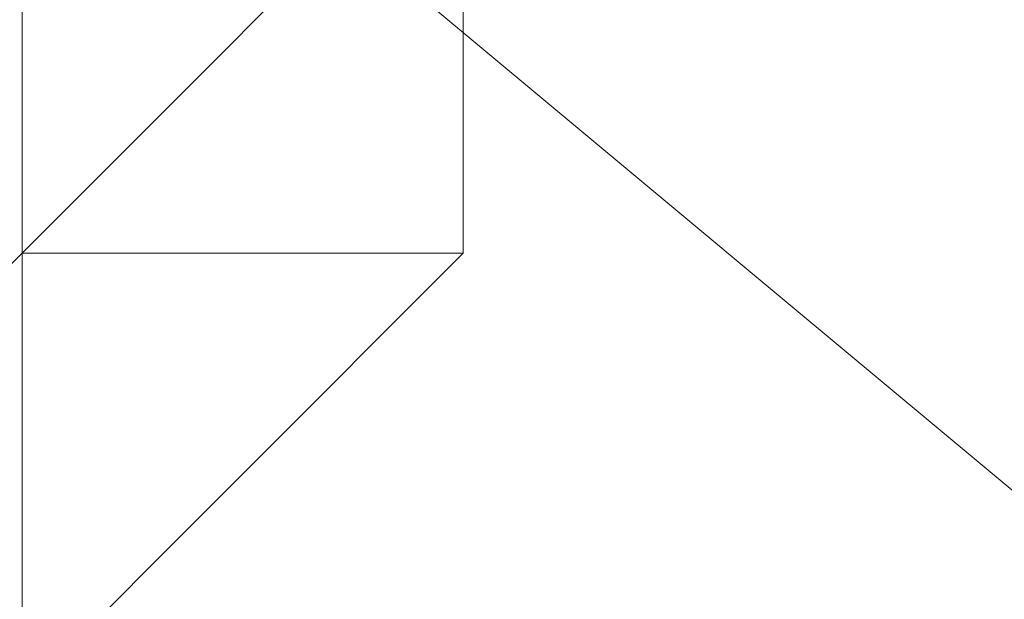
# Model space of a CAD drawing. Header units: inches. Extents: x -79624 to 52587, y -27526 to 10116.
# Tile 219 of 256: x 6277 to 6297, y -7655 to -7644. Entities that reach past the tile are written whole.
import ezdxf
from ezdxf import colors
from ezdxf.entities.mleader import LeaderData, LeaderLine
from ezdxf.math import Vec2, Vec3

# ---------------------------------------------------------------- set-up
doc = ezdxf.new("R2010")
doc.units = ezdxf.units.IN
doc.header["$MEASUREMENT"] = 0
doc.layers.add('- განათება', color=7, linetype='Continuous')
doc.layers.add('Dimensioning - General', color=7, linetype='Continuous')
doc.layers.add('- მექანიკური ნაწილი', color=7, linetype='Continuous', lineweight=18)
doc.styles.add('CT', font='ARIALN.TTF', dxfattribs={"height": 200})
doc.styles.add('GENERATED_STYLE_1', font='txt')
doc.dimstyles.new('GENERATED_STYLE__1', dxfattribs={"dimtxt": 100, "dimasz": 76, "dimexe": 0.18, "dimexo": 0.0625, "dimgap": 0, "dimtad": 0, "dimdec": 0, "dimlfac": 0.1, "dimzin": 0, "dimdsep": 46, "dimtxsty": 'GENERATED_STYLE_1', "dimblk": 'ARROWHEAD_5', "dimblk1": 'ARROWHEAD_5', "dimblk2": 'ARROWHEAD_5', "dimcen": 0.09, "dimse1": 1, "dimse2": 1, "dimclrd": 7, "dimclre": 7, "dimclrt": 7, "dimadec": 0, "dimazin": 0, "dimtfac": 1, "dimtdec": 4, "dimtmove": 0, "dimatfit": 3, "dimfxl": 1, "dimtolj": 1, "dimtzin": 0, "dimarcsym": 0})

# ---------------------------------------------------------------- blocks, each defined once
blk = doc.blocks.new('ARROWHEAD_5')
at = {"linetype": 'Continuous', "lineweight": 0}
blk.add_hatch(color=0, dxfattribs=at).paths.add_polyline_path([(-1, 0.2679), (0, 0), (-1, -0.2679)])
at = {"color": 0, "linetype": 'Continuous', "lineweight": 0}
blk.add_line((0, 0), (-1, 0), dxfattribs=at)
blk = doc.blocks.new('*D249')
at = {"layer": 'Defpoints', "color": 0, "linetype": 'Continuous', "transparency": 16777216}
for p in [(358.556, 209.203), (25258.556, 209.203), (1258.556, -26125.722)]:
    blk.add_point(p, dxfattribs=at)
at = {"layer": 'Dimensioning - General', "color": 7, "linetype": 'Continuous', "lineweight": -2, "transparency": 16777216}
for p, q in [((358.556, 133.203), (358.556, -12795.724)), ((358.556, -26049.722), (358.556, -13148.104))]:
    blk.add_line(p, q, dxfattribs=at)
at = {"layer": 'Dimensioning - General', "color": 7, "linetype": 'Continuous', "lineweight": -2, "transparency": 16777216, "xscale": 76.00000000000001, "yscale": 76.00000000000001, "zscale": 76.00000000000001}
for p, rotation in [((358.556, 209.203), 90), ((358.556, -26125.722), 270)]:
    blk.add_blockref('ARROWHEAD_5', p, dxfattribs=dict(at, rotation=rotation))
at = {"layer": 'Dimensioning - General', "color": 7, "linetype": 'Continuous', "lineweight": 13, "transparency": 16777216, "insert": (358.556, -12971.914), "char_height": 100, "attachment_point": 5, "rotation": 90, "style": 'GENERATED_STYLE_1'}
blk.add_mtext('\\A1;2633', dxfattribs=at)
blk = doc.blocks.new('_DotSmall')
at = {"color": 0, "linetype": 'ByBlock', "const_width": 0.5}
blk.add_lwpolyline([(-0.0625, 0, 1), (0.0625, 0, 1)], format="xyb", close=True, dxfattribs=at)

msp = doc.modelspace()

# ---------------------------------------------------------------- linework, layer by layer
at = {"layer": '- მექანიკური ნაწილი', "color": 7, "lineweight": 0}
for points in [[(6276.87347, -7199.35115), (6276.87347, -7702.34471), (6231.96333, -7702.34471), (6276.87347, -7702.34471), (6231.96333, -7702.34471), (6276.87347, -7702.34471), (6231.96333, -7702.34471), (6231.96333, -7199.35115)], [(6276.87347, -7702.34471), (6276.87347, -7199.35115)], [(6276.87347, -7199.35115), (6276.87347, -7702.34471), (6312.80158, -7702.34471), (6312.80158, -7199.35115)], [(6276.87347, -7199.35115), (6276.87347, -7702.34471), (6312.80158, -7702.34471), (6312.80158, -7855.03918)]]:
    msp.add_lwpolyline(points, dxfattribs=at)
msp.add_lwpolyline([(6258.90941, -7621.50646), (6052.32277, -7621.50646), (6106.21494, -7666.4166), (6312.80158, -7666.4166)], close=True, dxfattribs=at)
at = {"layer": '- მექანიკური ნაწილი', "lineweight": 0}
for points in [[(6321.78361, -7630.48848), (6312.80158, -7630.48848), (6303.81955, -7630.48848), (6294.83752, -7630.48848), (6285.85549, -7630.48848), (6285.85549, -7639.47051), (6276.87347, -7639.47051), (6276.87347, -7648.45254), (6276.87347, -7657.43457), (6276.87347, -7666.4166), (6276.87347, -7675.39862), (6276.87347, -7684.38065), (6285.85549, -7684.38065), (6294.83752, -7693.36268), (6303.81955, -7693.36268), (6294.83752, -7684.38065), (6294.83752, -7693.36268), (6303.81955, -7693.36268), (6303.81955, -7702.34471), (6294.83752, -7693.36268), (6303.81955, -7693.36268), (6312.80158, -7693.36268), (6321.78361, -7693.36268)], [(6276.87347, -7639.47051), (6276.87347, -7648.45254), (6276.87347, -7639.47051)], [(6276.87347, -7639.47051), (6276.87347, -7648.45254), (6276.87347, -7639.47051)], [(6276.87347, -7648.45254), (6285.85549, -7639.47051), (6276.87347, -7648.45254)], [(6276.87347, -7648.45254), (6285.85549, -7639.47051), (6276.87347, -7648.45254)], [(6276.87347, -7648.45254), (6285.85549, -7639.47051), (6276.87347, -7648.45254)], [(6276.87347, -7648.45254), (6285.85549, -7639.47051), (6276.87347, -7648.45254)], [(6276.87347, -7648.45254), (6285.85549, -7639.47051), (6276.87347, -7648.45254)], [(6276.87347, -7648.45254), (6276.87347, -7639.47051), (6276.87347, -7648.45254)], [(6276.87347, -7648.45254), (6276.87347, -7639.47051), (6276.87347, -7648.45254)], [(6276.87347, -7648.45254), (6276.87347, -7639.47051), (6276.87347, -7648.45254)], [(6276.87347, -7648.45254), (6276.87347, -7639.47051), (6276.87347, -7648.45254)], [(6276.87347, -7648.45254), (6276.87347, -7639.47051), (6276.87347, -7648.45254)], [(6276.87347, -7639.47051), (6276.87347, -7648.45254), (6276.87347, -7639.47051)], [(6276.87347, -7639.47051), (6276.87347, -7648.45254), (6276.87347, -7639.47051)], [(6276.87347, -7648.45254), (6285.85549, -7639.47051), (6276.87347, -7648.45254)], [(6276.87347, -7648.45254), (6285.85549, -7639.47051), (6276.87347, -7648.45254)], [(6276.87347, -7648.45254), (6285.85549, -7639.47051), (6276.87347, -7648.45254)], [(6276.87347, -7648.45254), (6285.85549, -7639.47051), (6276.87347, -7648.45254)], [(6276.87347, -7648.45254), (6285.85549, -7639.47051), (6276.87347, -7648.45254)], [(6276.87347, -7648.45254), (6276.87347, -7639.47051), (6276.87347, -7648.45254)], [(6276.87347, -7648.45254), (6276.87347, -7639.47051), (6276.87347, -7648.45254)], [(6276.87347, -7648.45254), (6276.87347, -7639.47051), (6276.87347, -7648.45254)], [(6276.87347, -7648.45254), (6276.87347, -7639.47051), (6276.87347, -7648.45254)], [(6276.87347, -7648.45254), (6276.87347, -7639.47051), (6276.87347, -7648.45254)], [(6276.87347, -7639.47051), (6276.87347, -7648.45254), (6276.87347, -7639.47051)], [(6276.87347, -7639.47051), (6276.87347, -7648.45254), (6276.87347, -7639.47051)], [(6276.87347, -7648.45254), (6285.85549, -7639.47051), (6276.87347, -7648.45254)], [(6276.87347, -7648.45254), (6285.85549, -7639.47051), (6276.87347, -7648.45254)], [(6276.87347, -7648.45254), (6285.85549, -7639.47051), (6276.87347, -7648.45254)], [(6276.87347, -7648.45254), (6285.85549, -7639.47051), (6276.87347, -7648.45254)], [(6276.87347, -7648.45254), (6285.85549, -7639.47051), (6276.87347, -7648.45254)], [(6276.87347, -7648.45254), (6276.87347, -7639.47051), (6276.87347, -7648.45254)], [(6276.87347, -7648.45254), (6276.87347, -7639.47051), (6276.87347, -7648.45254)], [(6276.87347, -7648.45254), (6276.87347, -7639.47051), (6276.87347, -7648.45254)], [(6276.87347, -7648.45254), (6276.87347, -7639.47051), (6276.87347, -7648.45254)], [(6276.87347, -7648.45254), (6276.87347, -7639.47051), (6276.87347, -7648.45254)], [(6276.87347, -7639.47051), (6276.87347, -7648.45254), (6276.87347, -7639.47051)], [(6276.87347, -7639.47051), (6276.87347, -7648.45254), (6276.87347, -7639.47051)], [(6276.87347, -7639.47051), (6276.87347, -7648.45254), (6276.87347, -7639.47051)], [(6276.87347, -7639.47051), (6276.87347, -7648.45254)], [(6285.85549, -7648.45254), (6285.85549, -7639.47051), (6285.85549, -7648.45254)], [(6285.85549, -7648.45254), (6285.85549, -7639.47051), (6285.85549, -7648.45254)], [(6285.85549, -7648.45254), (6285.85549, -7639.47051), (6285.85549, -7648.45254)], [(6285.85549, -7648.45254), (6285.85549, -7639.47051), (6285.85549, -7648.45254)], [(6285.85549, -7648.45254), (6285.85549, -7639.47051), (6285.85549, -7648.45254)], [(6285.85549, -7648.45254), (6285.85549, -7639.47051), (6285.85549, -7648.45254)], [(6285.85549, -7648.45254), (6285.85549, -7639.47051), (6285.85549, -7648.45254)], [(6285.85549, -7648.45254), (6285.85549, -7639.47051), (6285.85549, -7648.45254)], [(6285.85549, -7648.45254), (6285.85549, -7639.47051), (6285.85549, -7648.45254)], [(6285.85549, -7648.45254), (6285.85549, -7639.47051), (6285.85549, -7648.45254)], [(6285.85549, -7648.45254), (6285.85549, -7639.47051), (6285.85549, -7648.45254)], [(6285.85549, -7648.45254), (6285.85549, -7639.47051), (6285.85549, -7648.45254)], [(6285.85549, -7648.45254), (6285.85549, -7639.47051), (6285.85549, -7648.45254)], [(6285.85549, -7648.45254), (6285.85549, -7639.47051), (6285.85549, -7648.45254)], [(6285.85549, -7648.45254), (6285.85549, -7639.47051), (6285.85549, -7648.45254)], [(6285.85549, -7648.45254), (6285.85549, -7639.47051), (6285.85549, -7648.45254)], [(6285.85549, -7648.45254), (6285.85549, -7639.47051), (6285.85549, -7648.45254)], [(6285.85549, -7648.45254), (6285.85549, -7639.47051), (6285.85549, -7648.45254)], [(6285.85549, -7648.45254), (6285.85549, -7639.47051), (6285.85549, -7648.45254)], [(6285.85549, -7648.45254), (6285.85549, -7639.47051), (6285.85549, -7648.45254)], [(6285.85549, -7648.45254), (6285.85549, -7639.47051), (6285.85549, -7648.45254)], [(6285.85549, -7648.45254), (6285.85549, -7639.47051), (6285.85549, -7648.45254)], [(6285.85549, -7648.45254), (6285.85549, -7639.47051), (6285.85549, -7648.45254)], [(6285.85549, -7648.45254), (6285.85549, -7639.47051), (6285.85549, -7648.45254)], [(6285.85549, -7648.45254), (6285.85549, -7639.47051), (6285.85549, -7648.45254)], [(6285.85549, -7648.45254), (6285.85549, -7639.47051), (6285.85549, -7648.45254)], [(6285.85549, -7648.45254), (6285.85549, -7639.47051), (6285.85549, -7648.45254)], [(6285.85549, -7648.45254), (6285.85549, -7639.47051), (6285.85549, -7648.45254)], [(6285.85549, -7648.45254), (6285.85549, -7639.47051), (6285.85549, -7648.45254)], [(6285.85549, -7648.45254), (6285.85549, -7639.47051), (6285.85549, -7648.45254)], [(6285.85549, -7648.45254), (6285.85549, -7639.47051), (6285.85549, -7648.45254)], [(6285.85549, -7648.45254), (6285.85549, -7639.47051), (6285.85549, -7648.45254)], [(6285.85549, -7648.45254), (6285.85549, -7639.47051), (6285.85549, -7648.45254)], [(6285.85549, -7648.45254), (6285.85549, -7639.47051), (6285.85549, -7648.45254)], [(6285.85549, -7648.45254), (6285.85549, -7639.47051), (6285.85549, -7648.45254)], [(6285.85549, -7648.45254), (6285.85549, -7639.47051), (6285.85549, -7648.45254)], [(6285.85549, -7648.45254), (6285.85549, -7639.47051), (6285.85549, -7648.45254)], [(6285.85549, -7648.45254), (6285.85549, -7639.47051), (6285.85549, -7648.45254)], [(6285.85549, -7648.45254), (6285.85549, -7639.47051), (6285.85549, -7648.45254)], [(6285.85549, -7648.45254), (6285.85549, -7639.47051), (6285.85549, -7648.45254)], [(6285.85549, -7648.45254), (6285.85549, -7639.47051), (6285.85549, -7648.45254)], [(6285.85549, -7648.45254), (6285.85549, -7639.47051), (6285.85549, -7648.45254)], [(6285.85549, -7648.45254), (6285.85549, -7639.47051), (6285.85549, -7648.45254)], [(6285.85549, -7648.45254), (6285.85549, -7639.47051), (6285.85549, -7648.45254)], [(6285.85549, -7648.45254), (6285.85549, -7639.47051), (6285.85549, -7648.45254)], [(6285.85549, -7648.45254), (6285.85549, -7639.47051), (6285.85549, -7648.45254)], [(6285.85549, -7648.45254), (6285.85549, -7639.47051), (6285.85549, -7648.45254)], [(6285.85549, -7648.45254), (6285.85549, -7639.47051), (6285.85549, -7648.45254)], [(6285.85549, -7648.45254), (6285.85549, -7639.47051), (6285.85549, -7648.45254)], [(6285.85549, -7648.45254), (6285.85549, -7639.47051), (6285.85549, -7648.45254)], [(6285.85549, -7648.45254), (6285.85549, -7639.47051), (6285.85549, -7648.45254)], [(6285.85549, -7648.45254), (6285.85549, -7639.47051), (6285.85549, -7648.45254)], [(6285.85549, -7648.45254), (6285.85549, -7639.47051), (6285.85549, -7648.45254)], [(6285.85549, -7648.45254), (6285.85549, -7639.47051), (6285.85549, -7648.45254)], [(6276.87347, -7648.45254), (6276.87347, -7648.45254)], [(6276.87347, -7648.45254), (6276.87347, -7648.45254)], [(6276.87347, -7648.45254), (6276.87347, -7648.45254)], [(6276.87347, -7648.45254), (6276.87347, -7657.43457), (6276.87347, -7648.45254)], [(6276.87347, -7648.45254), (6276.87347, -7648.45254)], [(6285.85549, -7648.45254), (6276.87347, -7648.45254), (6285.85549, -7648.45254)], [(6276.87347, -7648.45254), (6285.85549, -7648.45254), (6276.87347, -7648.45254)], [(6276.87347, -7648.45254), (6285.85549, -7648.45254), (6276.87347, -7648.45254)], [(6276.87347, -7648.45254), (6285.85549, -7648.45254), (6276.87347, -7648.45254)], [(6276.87347, -7648.45254), (6285.85549, -7648.45254), (6276.87347, -7648.45254)], [(6276.87347, -7648.45254), (6285.85549, -7648.45254), (6276.87347, -7648.45254)], [(6285.85549, -7648.45254), (6276.87347, -7648.45254), (6285.85549, -7648.45254)], [(6276.87347, -7648.45254), (6285.85549, -7648.45254), (6276.87347, -7648.45254)], [(6276.87347, -7648.45254), (6285.85549, -7648.45254), (6276.87347, -7648.45254)], [(6276.87347, -7648.45254), (6285.85549, -7648.45254), (6276.87347, -7648.45254)], [(6276.87347, -7648.45254), (6285.85549, -7648.45254), (6276.87347, -7648.45254)], [(6276.87347, -7648.45254), (6285.85549, -7648.45254), (6276.87347, -7648.45254)], [(6285.85549, -7648.45254), (6276.87347, -7648.45254), (6285.85549, -7648.45254)], [(6276.87347, -7648.45254), (6276.87347, -7648.45254)], [(6276.87347, -7648.45254), (6276.87347, -7648.45254)], [(6276.87347, -7657.43457), (6276.87347, -7648.45254), (6276.87347, -7657.43457)], [(6276.87347, -7648.45254), (6276.87347, -7648.45254)], [(6276.87347, -7657.43457), (6276.87347, -7648.45254), (6276.87347, -7657.43457)], [(6276.87347, -7648.45254), (6276.87347, -7648.45254)], [(6276.87347, -7657.43457), (6276.87347, -7648.45254), (6276.87347, -7657.43457)], [(6276.87347, -7648.45254), (6276.87347, -7648.45254)], [(6276.87347, -7657.43457), (6276.87347, -7648.45254), (6276.87347, -7657.43457)], [(6276.87347, -7648.45254), (6276.87347, -7648.45254)], [(6276.87347, -7657.43457), (6276.87347, -7648.45254), (6276.87347, -7657.43457)], [(6276.87347, -7648.45254), (6276.87347, -7648.45254)], [(6276.87347, -7657.43457), (6276.87347, -7648.45254), (6276.87347, -7657.43457)], [(6276.87347, -7648.45254), (6276.87347, -7648.45254)], [(6276.87347, -7657.43457), (6276.87347, -7648.45254), (6276.87347, -7657.43457)], [(6276.87347, -7648.45254), (6276.87347, -7648.45254)], [(6276.87347, -7657.43457), (6276.87347, -7648.45254), (6276.87347, -7657.43457)], [(6276.87347, -7648.45254), (6276.87347, -7648.45254)], [(6276.87347, -7657.43457), (6276.87347, -7648.45254), (6276.87347, -7657.43457)], [(6276.87347, -7648.45254), (6276.87347, -7648.45254)], [(6276.87347, -7657.43457), (6276.87347, -7648.45254), (6276.87347, -7657.43457)], [(6276.87347, -7648.45254), (6276.87347, -7648.45254)], [(6276.87347, -7657.43457), (6276.87347, -7648.45254), (6276.87347, -7657.43457)], [(6276.87347, -7648.45254), (6276.87347, -7648.45254)], [(6276.87347, -7657.43457), (6276.87347, -7648.45254), (6276.87347, -7657.43457)], [(6276.87347, -7648.45254), (6285.85549, -7648.45254)], [(6276.87347, -7657.43457), (6276.87347, -7648.45254)], [(6285.85549, -7648.45254), (6276.87347, -7657.43457)], [(6276.87347, -7657.43457), (6285.85549, -7648.45254), (6276.87347, -7657.43457)], [(6276.87347, -7657.43457), (6285.85549, -7648.45254), (6276.87347, -7657.43457)], [(6276.87347, -7657.43457), (6285.85549, -7648.45254), (6276.87347, -7657.43457)], [(6276.87347, -7657.43457), (6285.85549, -7648.45254), (6276.87347, -7657.43457)], [(6276.87347, -7657.43457), (6285.85549, -7648.45254), (6276.87347, -7657.43457)], [(6276.87347, -7657.43457), (6285.85549, -7648.45254), (6276.87347, -7657.43457)], [(6285.85549, -7648.45254), (6276.87347, -7648.45254)], [(6276.87347, -7657.43457), (6285.85549, -7648.45254)], [(6276.87347, -7648.45254), (6276.87347, -7657.43457)], [(6276.87347, -7648.45254), (6276.87347, -7648.45254)], [(6276.87347, -7657.43457), (6276.87347, -7648.45254), (6276.87347, -7657.43457)], [(6276.87347, -7648.45254), (6276.87347, -7648.45254)], [(6276.87347, -7657.43457), (6276.87347, -7648.45254), (6276.87347, -7657.43457)], [(6276.87347, -7648.45254), (6276.87347, -7648.45254)], [(6276.87347, -7657.43457), (6276.87347, -7648.45254), (6276.87347, -7657.43457)], [(6276.87347, -7648.45254), (6276.87347, -7648.45254)], [(6276.87347, -7657.43457), (6276.87347, -7648.45254), (6276.87347, -7657.43457)], [(6276.87347, -7648.45254), (6276.87347, -7648.45254)], [(6276.87347, -7657.43457), (6276.87347, -7648.45254), (6276.87347, -7657.43457)], [(6276.87347, -7648.45254), (6276.87347, -7648.45254)], [(6276.87347, -7657.43457), (6276.87347, -7648.45254), (6276.87347, -7657.43457)], [(6276.87347, -7648.45254), (6276.87347, -7648.45254)], [(6276.87347, -7657.43457), (6276.87347, -7648.45254), (6276.87347, -7657.43457)], [(6276.87347, -7648.45254), (6276.87347, -7648.45254)], [(6276.87347, -7657.43457), (6276.87347, -7648.45254), (6276.87347, -7657.43457)], [(6276.87347, -7648.45254), (6276.87347, -7648.45254)], [(6276.87347, -7657.43457), (6276.87347, -7648.45254), (6276.87347, -7657.43457)], [(6276.87347, -7648.45254), (6276.87347, -7648.45254)], [(6276.87347, -7657.43457), (6276.87347, -7648.45254), (6276.87347, -7657.43457)], [(6276.87347, -7648.45254), (6276.87347, -7648.45254)], [(6276.87347, -7657.43457), (6276.87347, -7648.45254), (6276.87347, -7657.43457)], [(6276.87347, -7648.45254), (6276.87347, -7648.45254)], [(6276.87347, -7657.43457), (6276.87347, -7648.45254), (6276.87347, -7657.43457)], [(6276.87347, -7648.45254), (6276.87347, -7648.45254)], [(6285.85549, -7648.45254), (6276.87347, -7648.45254), (6285.85549, -7648.45254)], [(6276.87347, -7648.45254), (6285.85549, -7648.45254), (6276.87347, -7648.45254)], [(6276.87347, -7648.45254), (6285.85549, -7648.45254), (6276.87347, -7648.45254)], [(6276.87347, -7648.45254), (6285.85549, -7648.45254), (6276.87347, -7648.45254)], [(6276.87347, -7648.45254), (6285.85549, -7648.45254), (6276.87347, -7648.45254)], [(6276.87347, -7648.45254), (6285.85549, -7648.45254), (6276.87347, -7648.45254)], [(6285.85549, -7648.45254), (6276.87347, -7648.45254), (6285.85549, -7648.45254)], [(6285.85549, -7648.45254), (6276.87347, -7648.45254)], [(6285.85549, -7648.45254), (6276.87347, -7648.45254)], [(6276.87347, -7648.45254), (6285.85549, -7648.45254), (6276.87347, -7648.45254)], [(6276.87347, -7648.45254), (6285.85549, -7648.45254), (6276.87347, -7648.45254)], [(6276.87347, -7648.45254), (6285.85549, -7648.45254), (6276.87347, -7648.45254)], [(6276.87347, -7648.45254), (6285.85549, -7648.45254), (6276.87347, -7648.45254)], [(6276.87347, -7648.45254), (6285.85549, -7648.45254), (6276.87347, -7648.45254)], [(6285.85549, -7648.45254), (6276.87347, -7648.45254), (6285.85549, -7648.45254)], [(6276.87347, -7648.45254), (6276.87347, -7648.45254)], [(6276.87347, -7648.45254), (6276.87347, -7648.45254)], [(6276.87347, -7657.43457), (6276.87347, -7648.45254), (6276.87347, -7657.43457)], [(6276.87347, -7648.45254), (6276.87347, -7648.45254)], [(6276.87347, -7657.43457), (6276.87347, -7648.45254), (6276.87347, -7657.43457)], [(6276.87347, -7648.45254), (6276.87347, -7648.45254)], [(6276.87347, -7657.43457), (6276.87347, -7648.45254), (6276.87347, -7657.43457)], [(6276.87347, -7648.45254), (6276.87347, -7648.45254)], [(6276.87347, -7657.43457), (6276.87347, -7648.45254), (6276.87347, -7657.43457)], [(6276.87347, -7648.45254), (6276.87347, -7648.45254)], [(6276.87347, -7657.43457), (6276.87347, -7648.45254), (6276.87347, -7657.43457)], [(6276.87347, -7648.45254), (6276.87347, -7648.45254)], [(6276.87347, -7657.43457), (6276.87347, -7648.45254), (6276.87347, -7657.43457)], [(6276.87347, -7648.45254), (6276.87347, -7648.45254)], [(6276.87347, -7657.43457), (6276.87347, -7648.45254), (6276.87347, -7657.43457)], [(6276.87347, -7648.45254), (6276.87347, -7648.45254)], [(6276.87347, -7657.43457), (6276.87347, -7648.45254), (6276.87347, -7657.43457)], [(6276.87347, -7648.45254), (6276.87347, -7648.45254)], [(6276.87347, -7657.43457), (6276.87347, -7648.45254), (6276.87347, -7657.43457)], [(6276.87347, -7648.45254), (6276.87347, -7648.45254)], [(6276.87347, -7657.43457), (6276.87347, -7648.45254), (6276.87347, -7657.43457)], [(6276.87347, -7648.45254), (6276.87347, -7648.45254)], [(6276.87347, -7657.43457), (6276.87347, -7648.45254), (6276.87347, -7657.43457)], [(6276.87347, -7648.45254), (6276.87347, -7648.45254)], [(6276.87347, -7657.43457), (6276.87347, -7648.45254), (6276.87347, -7657.43457)], [(6276.87347, -7648.45254), (6285.85549, -7648.45254)], [(6276.87347, -7657.43457), (6276.87347, -7648.45254)], [(6285.85549, -7648.45254), (6276.87347, -7657.43457)], [(6276.87347, -7657.43457), (6285.85549, -7648.45254), (6276.87347, -7657.43457)], [(6276.87347, -7657.43457), (6285.85549, -7648.45254), (6276.87347, -7657.43457)], [(6276.87347, -7657.43457), (6285.85549, -7648.45254), (6276.87347, -7657.43457)], [(6276.87347, -7657.43457), (6285.85549, -7648.45254), (6276.87347, -7657.43457)], [(6276.87347, -7657.43457), (6285.85549, -7648.45254), (6276.87347, -7657.43457)], [(6276.87347, -7657.43457), (6285.85549, -7648.45254), (6276.87347, -7657.43457)], [(6285.85549, -7648.45254), (6276.87347, -7648.45254)], [(6276.87347, -7657.43457), (6285.85549, -7648.45254)], [(6276.87347, -7648.45254), (6276.87347, -7657.43457)], [(6276.87347, -7648.45254), (6276.87347, -7648.45254)], [(6276.87347, -7657.43457), (6276.87347, -7648.45254), (6276.87347, -7657.43457)], [(6276.87347, -7648.45254), (6276.87347, -7648.45254)], [(6276.87347, -7657.43457), (6276.87347, -7648.45254), (6276.87347, -7657.43457)], [(6276.87347, -7648.45254), (6276.87347, -7648.45254)], [(6276.87347, -7657.43457), (6276.87347, -7648.45254), (6276.87347, -7657.43457)], [(6276.87347, -7648.45254), (6276.87347, -7648.45254)], [(6276.87347, -7657.43457), (6276.87347, -7648.45254), (6276.87347, -7657.43457)], [(6276.87347, -7648.45254), (6276.87347, -7648.45254)], [(6276.87347, -7657.43457), (6276.87347, -7648.45254), (6276.87347, -7657.43457)], [(6276.87347, -7648.45254), (6276.87347, -7648.45254)], [(6276.87347, -7657.43457), (6276.87347, -7648.45254), (6276.87347, -7657.43457)], [(6276.87347, -7648.45254), (6276.87347, -7648.45254)], [(6276.87347, -7657.43457), (6276.87347, -7648.45254), (6276.87347, -7657.43457)], [(6276.87347, -7648.45254), (6276.87347, -7648.45254)], [(6276.87347, -7657.43457), (6276.87347, -7648.45254), (6276.87347, -7657.43457)], [(6276.87347, -7648.45254), (6276.87347, -7648.45254)], [(6276.87347, -7657.43457), (6276.87347, -7648.45254), (6276.87347, -7657.43457)], [(6276.87347, -7648.45254), (6276.87347, -7648.45254)], [(6276.87347, -7657.43457), (6276.87347, -7648.45254), (6276.87347, -7657.43457)], [(6276.87347, -7648.45254), (6276.87347, -7648.45254)], [(6276.87347, -7657.43457), (6276.87347, -7648.45254), (6276.87347, -7657.43457)], [(6276.87347, -7648.45254), (6276.87347, -7648.45254)], [(6276.87347, -7657.43457), (6276.87347, -7648.45254), (6276.87347, -7657.43457)], [(6276.87347, -7648.45254), (6276.87347, -7648.45254)], [(6285.85549, -7648.45254), (6276.87347, -7648.45254), (6285.85549, -7648.45254)], [(6276.87347, -7648.45254), (6285.85549, -7648.45254), (6276.87347, -7648.45254)], [(6276.87347, -7648.45254), (6285.85549, -7648.45254), (6276.87347, -7648.45254)], [(6276.87347, -7648.45254), (6285.85549, -7648.45254), (6276.87347, -7648.45254)], [(6276.87347, -7648.45254), (6285.85549, -7648.45254), (6276.87347, -7648.45254)], [(6276.87347, -7648.45254), (6285.85549, -7648.45254), (6276.87347, -7648.45254)], [(6285.85549, -7648.45254), (6276.87347, -7648.45254), (6285.85549, -7648.45254)], [(6285.85549, -7648.45254), (6276.87347, -7648.45254)], [(6285.85549, -7648.45254), (6276.87347, -7648.45254)], [(6276.87347, -7648.45254), (6285.85549, -7648.45254), (6276.87347, -7648.45254)], [(6276.87347, -7648.45254), (6285.85549, -7648.45254), (6276.87347, -7648.45254)], [(6276.87347, -7648.45254), (6285.85549, -7648.45254), (6276.87347, -7648.45254)], [(6276.87347, -7648.45254), (6285.85549, -7648.45254), (6276.87347, -7648.45254)], [(6276.87347, -7648.45254), (6285.85549, -7648.45254), (6276.87347, -7648.45254)], [(6285.85549, -7648.45254), (6276.87347, -7648.45254), (6285.85549, -7648.45254)], [(6276.87347, -7648.45254), (6276.87347, -7648.45254)], [(6276.87347, -7648.45254), (6276.87347, -7648.45254)], [(6276.87347, -7657.43457), (6276.87347, -7648.45254), (6276.87347, -7657.43457)], [(6276.87347, -7648.45254), (6276.87347, -7648.45254)], [(6276.87347, -7657.43457), (6276.87347, -7648.45254), (6276.87347, -7657.43457)], [(6276.87347, -7648.45254), (6276.87347, -7648.45254)], [(6276.87347, -7657.43457), (6276.87347, -7648.45254), (6276.87347, -7657.43457)], [(6276.87347, -7648.45254), (6276.87347, -7648.45254)], [(6276.87347, -7657.43457), (6276.87347, -7648.45254), (6276.87347, -7657.43457)], [(6276.87347, -7648.45254), (6276.87347, -7648.45254)], [(6276.87347, -7657.43457), (6276.87347, -7648.45254), (6276.87347, -7657.43457)], [(6276.87347, -7648.45254), (6276.87347, -7648.45254)], [(6276.87347, -7657.43457), (6276.87347, -7648.45254), (6276.87347, -7657.43457)], [(6276.87347, -7648.45254), (6276.87347, -7648.45254)], [(6276.87347, -7657.43457), (6276.87347, -7648.45254), (6276.87347, -7657.43457)], [(6276.87347, -7648.45254), (6276.87347, -7648.45254)], [(6276.87347, -7657.43457), (6276.87347, -7648.45254), (6276.87347, -7657.43457)], [(6276.87347, -7648.45254), (6276.87347, -7648.45254)], [(6276.87347, -7657.43457), (6276.87347, -7648.45254), (6276.87347, -7657.43457)], [(6276.87347, -7648.45254), (6276.87347, -7648.45254)], [(6276.87347, -7657.43457), (6276.87347, -7648.45254), (6276.87347, -7657.43457)], [(6276.87347, -7648.45254), (6276.87347, -7648.45254)], [(6276.87347, -7657.43457), (6276.87347, -7648.45254), (6276.87347, -7657.43457)], [(6276.87347, -7648.45254), (6276.87347, -7648.45254)], [(6276.87347, -7657.43457), (6276.87347, -7648.45254), (6276.87347, -7657.43457)], [(6276.87347, -7648.45254), (6285.85549, -7648.45254)], [(6276.87347, -7657.43457), (6276.87347, -7648.45254)], [(6285.85549, -7648.45254), (6276.87347, -7657.43457)], [(6276.87347, -7657.43457), (6285.85549, -7648.45254), (6276.87347, -7657.43457)], [(6276.87347, -7657.43457), (6285.85549, -7648.45254), (6276.87347, -7657.43457)], [(6276.87347, -7657.43457), (6285.85549, -7648.45254), (6276.87347, -7657.43457)], [(6276.87347, -7657.43457), (6285.85549, -7648.45254), (6276.87347, -7657.43457)], [(6276.87347, -7657.43457), (6285.85549, -7648.45254), (6276.87347, -7657.43457)], [(6276.87347, -7657.43457), (6285.85549, -7648.45254), (6276.87347, -7657.43457)], [(6285.85549, -7648.45254), (6276.87347, -7648.45254)], [(6276.87347, -7657.43457), (6285.85549, -7648.45254)], [(6276.87347, -7648.45254), (6276.87347, -7657.43457)], [(6276.87347, -7648.45254), (6276.87347, -7648.45254)], [(6276.87347, -7657.43457), (6276.87347, -7648.45254), (6276.87347, -7657.43457)], [(6276.87347, -7648.45254), (6276.87347, -7648.45254)], [(6276.87347, -7657.43457), (6276.87347, -7648.45254), (6276.87347, -7657.43457)], [(6276.87347, -7648.45254), (6276.87347, -7648.45254)], [(6276.87347, -7657.43457), (6276.87347, -7648.45254), (6276.87347, -7657.43457)], [(6276.87347, -7648.45254), (6276.87347, -7648.45254)], [(6276.87347, -7657.43457), (6276.87347, -7648.45254), (6276.87347, -7657.43457)], [(6276.87347, -7648.45254), (6276.87347, -7648.45254)], [(6276.87347, -7657.43457), (6276.87347, -7648.45254), (6276.87347, -7657.43457)], [(6276.87347, -7648.45254), (6276.87347, -7648.45254)], [(6276.87347, -7657.43457), (6276.87347, -7648.45254), (6276.87347, -7657.43457)], [(6276.87347, -7648.45254), (6276.87347, -7648.45254)], [(6276.87347, -7657.43457), (6276.87347, -7648.45254), (6276.87347, -7657.43457)], [(6276.87347, -7648.45254), (6276.87347, -7648.45254)], [(6276.87347, -7657.43457), (6276.87347, -7648.45254), (6276.87347, -7657.43457)], [(6276.87347, -7648.45254), (6276.87347, -7648.45254)], [(6276.87347, -7657.43457), (6276.87347, -7648.45254), (6276.87347, -7657.43457)], [(6276.87347, -7648.45254), (6276.87347, -7648.45254)], [(6276.87347, -7657.43457), (6276.87347, -7648.45254), (6276.87347, -7657.43457)], [(6276.87347, -7648.45254), (6276.87347, -7648.45254)], [(6276.87347, -7657.43457), (6276.87347, -7648.45254), (6276.87347, -7657.43457)], [(6276.87347, -7648.45254), (6276.87347, -7648.45254)], [(6276.87347, -7657.43457), (6276.87347, -7648.45254), (6276.87347, -7657.43457)], [(6276.87347, -7648.45254), (6276.87347, -7648.45254)], [(6276.87347, -7648.45254), (6276.87347, -7657.43457), (6276.87347, -7648.45254)], [(6276.87347, -7648.45254), (6276.87347, -7657.43457)], [(6285.85549, -7648.45254), (6285.85549, -7648.45254)], [(6285.85549, -7648.45254), (6285.85549, -7648.45254)], [(6285.85549, -7648.45254), (6285.85549, -7648.45254)], [(6285.85549, -7648.45254), (6285.85549, -7648.45254)], [(6285.85549, -7648.45254), (6285.85549, -7648.45254)], [(6285.85549, -7648.45254), (6285.85549, -7648.45254)], [(6285.85549, -7648.45254), (6285.85549, -7648.45254)], [(6285.85549, -7648.45254), (6285.85549, -7648.45254)], [(6285.85549, -7648.45254), (6285.85549, -7648.45254)], [(6285.85549, -7648.45254), (6285.85549, -7648.45254)], [(6285.85549, -7648.45254), (6285.85549, -7648.45254)], [(6285.85549, -7648.45254), (6285.85549, -7648.45254)], [(6285.85549, -7648.45254), (6285.85549, -7648.45254)], [(6285.85549, -7648.45254), (6285.85549, -7648.45254)], [(6285.85549, -7648.45254), (6285.85549, -7648.45254)], [(6285.85549, -7648.45254), (6285.85549, -7648.45254)], [(6285.85549, -7648.45254), (6285.85549, -7648.45254)], [(6285.85549, -7648.45254), (6285.85549, -7648.45254)], [(6285.85549, -7648.45254), (6285.85549, -7648.45254)], [(6285.85549, -7648.45254), (6285.85549, -7648.45254)], [(6285.85549, -7648.45254), (6285.85549, -7648.45254)], [(6285.85549, -7648.45254), (6285.85549, -7648.45254)], [(6285.85549, -7648.45254), (6285.85549, -7648.45254)], [(6285.85549, -7648.45254), (6285.85549, -7648.45254)], [(6285.85549, -7648.45254), (6285.85549, -7648.45254)], [(6285.85549, -7648.45254), (6285.85549, -7648.45254)], [(6285.85549, -7648.45254), (6285.85549, -7648.45254)], [(6285.85549, -7648.45254), (6285.85549, -7648.45254)], [(6285.85549, -7648.45254), (6285.85549, -7648.45254)], [(6285.85549, -7648.45254), (6285.85549, -7648.45254)], [(6285.85549, -7648.45254), (6285.85549, -7648.45254)], [(6285.85549, -7648.45254), (6285.85549, -7648.45254)], [(6285.85549, -7648.45254), (6285.85549, -7648.45254)], [(6285.85549, -7648.45254), (6285.85549, -7648.45254)], [(6285.85549, -7648.45254), (6285.85549, -7648.45254)], [(6285.85549, -7648.45254), (6285.85549, -7648.45254)], [(6285.85549, -7648.45254), (6285.85549, -7648.45254)], [(6285.85549, -7648.45254), (6285.85549, -7648.45254)], [(6285.85549, -7648.45254), (6285.85549, -7648.45254)], [(6285.85549, -7648.45254), (6285.85549, -7648.45254)], [(6285.85549, -7648.45254), (6285.85549, -7648.45254)], [(6285.85549, -7648.45254), (6285.85549, -7648.45254)], [(6285.85549, -7648.45254), (6285.85549, -7648.45254)], [(6285.85549, -7648.45254), (6285.85549, -7648.45254)], [(6285.85549, -7648.45254), (6285.85549, -7648.45254)], [(6285.85549, -7648.45254), (6285.85549, -7648.45254)], [(6285.85549, -7648.45254), (6285.85549, -7648.45254)], [(6285.85549, -7648.45254), (6285.85549, -7648.45254)], [(6285.85549, -7648.45254), (6285.85549, -7648.45254)], [(6285.85549, -7648.45254), (6285.85549, -7648.45254)], [(6285.85549, -7648.45254), (6285.85549, -7648.45254)]]:
    msp.add_lwpolyline(points, dxfattribs=at)
for points in [[(6276.87347, -7648.45254), (6276.87347, -7639.47051), (6285.85549, -7639.47051)], [(6285.85549, -7648.45254), (6276.87347, -7648.45254), (6285.85549, -7639.47051)], [(6276.87347, -7648.45254), (6285.85549, -7648.45254), (6285.85549, -7639.47051)], [(6276.87347, -7639.47051), (6276.87347, -7648.45254), (6285.85549, -7639.47051)], [(6276.87347, -7648.45254), (6276.87347, -7639.47051), (6285.85549, -7639.47051)], [(6285.85549, -7648.45254), (6276.87347, -7648.45254), (6285.85549, -7639.47051)], [(6276.87347, -7648.45254), (6285.85549, -7648.45254), (6285.85549, -7639.47051)], [(6276.87347, -7639.47051), (6276.87347, -7648.45254), (6285.85549, -7639.47051)], [(6276.87347, -7648.45254), (6276.87347, -7639.47051), (6285.85549, -7639.47051)], [(6285.85549, -7648.45254), (6276.87347, -7648.45254), (6285.85549, -7639.47051)], [(6276.87347, -7648.45254), (6285.85549, -7648.45254), (6285.85549, -7639.47051)], [(6276.87347, -7639.47051), (6276.87347, -7648.45254), (6285.85549, -7639.47051)], [(6276.87347, -7657.43457), (6267.89144, -7657.43457), (6276.87347, -7648.45254)], [(6276.87347, -7648.45254), (6285.85549, -7648.45254)]]:
    msp.add_lwpolyline(points, close=True, dxfattribs=at)

# ---------------------------------------------------------------- dimensions: what is measured, and where the dimension line sits
at = {"layer": 'Dimensioning - General', "color": 7, "linetype": 'Continuous', "lineweight": 13}
dim = msp.add_linear_dim(base=(358.55594, 209.20337), p1=(1258.55593, -26125.72241), p2=(25258.55593, 209.20337), angle=90, dimstyle='GENERATED_STYLE__1', dxfattribs=at)
dim.commit()
dim.dimension.update_dxf_attribs({"geometry": '*D249', "text_midpoint": (358.55594, -12971.91402), "dimtype": 160, "text_rotation": 90})

# ---------------------------------------------------------------- leaders
at = {"layer": '- განათება', "color": 7}
ml = msp.add_multileader_mtext('Standard', dxfattribs=at)
ml.set_content('\\pxt14;{\\fSylfaen|b1|i0|c0|p18;DB-UPS2 \\fSylfaen|b0|i0|c0|p18;\\C1;QF-61          \\C7;N2XH-3X1.5}', color=7, style='CT')
ml.set_leader_properties()
ml.set_arrow_properties(name='DOTSMALL')
ml.build(insert=Vec2(0, 0))
ml.multileader.update_dxf_attribs({"has_dogleg": 0, "text_left_attachment_type": 6, "text_right_attachment_type": 6, "dogleg_length": 9, "arrow_head_size": 163.78543})
ctx = ml.context
ctx.base_point, ctx.char_height, ctx.arrow_head_size, ctx.landing_gap_size, ctx.plane_origin = Vec3(4773.60442, -7638.94753), 162.6117418, 163.78543, 54.59514, Vec3(-8122.67086, -23965.21146)
ctx.left_attachment, ctx.right_attachment, ctx.text_align_type = 6, 6, 1
notes = []
notes.append((ctx, [(0, (1, 1, 0), (6480.89889, -7638.94753), (-1, 0), 9, [(2, [(5982.17124, -8706.06811)], 0, [])])]))
ctx.mtext.insert, ctx.mtext.width, ctx.mtext.defined_height, ctx.mtext.alignment, ctx.mtext.flow_direction = Vec3(5622.75166, -7443.81344), 2403.0225903, 231.60879, 2, 5
for ctx, leaders in notes:
    for number, flags, end, landing, length, lines in leaders:
        leader = LeaderData()
        leader.index, (leader.has_last_leader_line, leader.has_dogleg_vector, leader.attachment_direction) = number, flags
        leader.last_leader_point, leader.dogleg_vector, leader.dogleg_length = Vec3(end), Vec3(landing), length
        for number, points, colour, breaks in lines:
            line = LeaderLine()
            line.index, line.vertices, line.color, line.breaks = number, Vec3.list(points), colors.encode_raw_color(colour), breaks
            leader.lines.append(line)
        ctx.leaders.append(leader)

doc.saveas('drawing.dxf')
